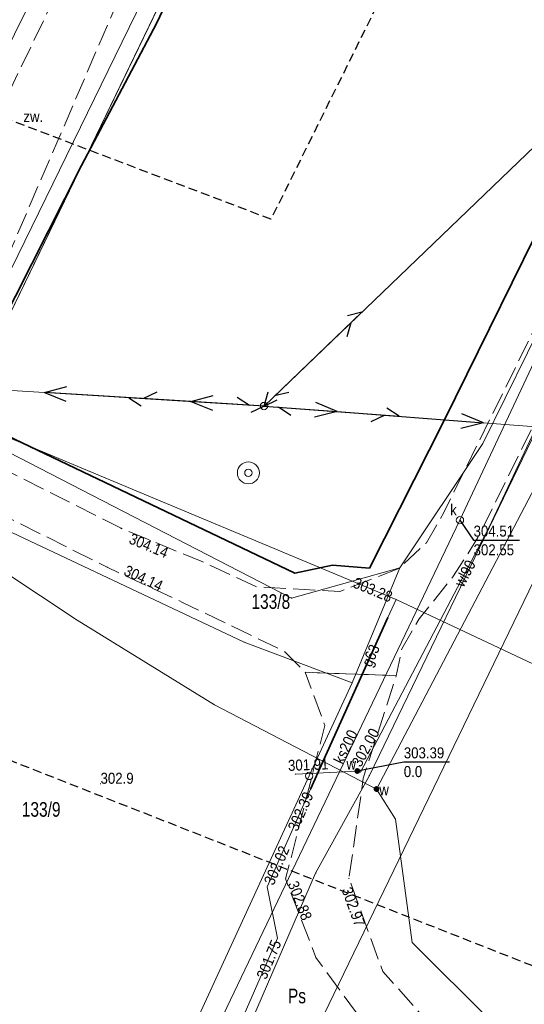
# Model space of a CAD drawing. Header units: metres. Extents: x 7423100 to 7429434, y 5527887 to 5533362.
# Tile 14 of 43: x 7427041 to 7427076, y 5531310 to 5531377. Entities that reach past the tile are written whole.
import ezdxf
from ezdxf.enums import TextEntityAlignment as Align

# ---------------------------------------------------------------- set-up
doc = ezdxf.new("R2010")
doc.units = ezdxf.units.M
doc.header["$MEASUREMENT"] = 0
for name, pattern in [('1.5_0.5', [2, 1.5, -0.5]), ('2', [0.9, 0.6, -0.3]), ('219-500', [0]), ('suep_nn_500', [0]), ('sutp_500', [0])]:
    doc.linetypes.add(name, pattern=pattern)
doc.layers.get('0').update_dxf_attribs({"color": 2, "linetype": 'CONTINUOUS', "lineweight": 5})
for name, color, linetype in [('202-punkt graniczny', 7, 'CONTINUOUS'), ('203-punkt graniczny', 7, 'CONTINUOUS'), ('210-oznaczenie konturu użytku gruntowego', 7, 'CONTINUOUS'), ('211-numer działki ewidencyjnej', 7, 'CONTINUOUS'), ('217-kontur klasyfikacyjny', 7, 'CONTINUOUS'), ('218-kontur użytku gruntowego', 7, 'CONTINUOUS'), ('219-działka ewidencyjna', 7, 'CONTINUOUS'), ('jezdnia', 7, 'CONTINUOUS'), ('obszar utwardzony', 7, 'CONTINUOUS'), ('obszar utwardzony-Atr17', 7, 'CONTINUOUS'), ('obudowa ochronna przewodu', 7, 'CONTINUOUS'), ('ogrodzenie trwałe', 7, 'CONTINUOUS'), ('pikieta naturalna', 7, 'CONTINUOUS'), ('pikieta naturalna-Atr2', 7, 'CONTINUOUS'), ('pikieta sztuczna', 7, 'CONTINUOUS'), ('pikieta sztuczna-Atr2', 7, 'CONTINUOUS'), ('przewód elektroenergetyczny niskiego napięcia', 7, 'CONTINUOUS'), ('przewód gazowy', 7, 'CONTINUOUS'), ('przewód gazowy-Atr1', 7, 'CONTINUOUS'), ('przewód kanalizacyjny', 7, 'CONTINUOUS'), ('przewód kanalizacyjny-Atr1', 7, 'CONTINUOUS'), ('przewód telekomunikacyjny napowietrzny', 7, 'CONTINUOUS'), ('przewód wodociągowy', 7, 'CONTINUOUS'), ('przewód wodociągowy-Atr1', 7, 'CONTINUOUS'), ('rzedna', 7, 'CONTINUOUS'), ('rzedna-Atr2', 7, 'CONTINUOUS'), ('rzedna-Atr3', 7, 'CONTINUOUS'), ('studnia kanalizacyjna', 7, 'CONTINUOUS'), ('studnia kanalizacyjna-Atr17', 7, 'CONTINUOUS'), ('studnia zwykła', 7, 'CONTINUOUS'), ('słup przewodów napowietrznych', 7, 'CONTINUOUS'), ('Zakres', 7, 'CONTINUOUS'), ('zasuwa lub zawór', 7, 'CONTINUOUS'), ('zasuwa lub zawór-Atr17', 7, 'CONTINUOUS')]:
    doc.layers.add(name, color=color, linetype=linetype)
doc.styles.get("Standard").update_dxf_attribs({"font": 'Working1250.shx', "width": 0.75})
doc.linetypes.add('902-500', pattern='A,3.75,0,[1,ksztalty.shx,S=0.5,R=0,X=0,Y=0],3.75', length=7.5)

# ---------------------------------------------------------------- blocks, each defined once
blk = doc.blocks.new('202')
at = {"color": 0, "linetype": 'Continuous', "lineweight": 0}
blk.add_circle((0, 0), 0.25, dxfattribs=at)
blk = doc.blocks.new('203')
at = {"linetype": 'Continuous', "lineweight": 0}
h = blk.add_hatch(color=0, dxfattribs=at)
edge = h.paths.add_edge_path()
edge.add_arc((0, 0), 0.045, 0, 360)
blk = doc.blocks.new('US25')
at = {"linetype": 'Continuous', "lineweight": 0}
h = blk.add_hatch(color=0, dxfattribs=at)
edge = h.paths.add_edge_path()
edge.add_arc((0, 0), 0.2, 0, 360)
blk = doc.blocks.new('PW01')
at = {"linetype": 'Continuous', "lineweight": 13}
h = blk.add_hatch(color=0, dxfattribs=at)
edge = h.paths.add_edge_path()
edge.add_arc((0, 0), 0.045, 0, 360)
blk = doc.blocks.new('US15')
at = {"color": 0, "linetype": 'Continuous', "lineweight": 13}
blk.add_circle((0, 0), 0.25, dxfattribs=at)
blk = doc.blocks.new('SUTP')
at = {"color": 0, "linetype": 'Continuous'}
for p, q in [((0, 0), (0.866, 0.5)), ((0, 0), (9.232, 0)), ((1.866, -0.5), (1, 0)), ((7.366, -0.5), (8.232, 0)), ((9.232, 0), (8.366, 0.5))]:
    blk.add_line(p, q, dxfattribs=at)
blk = doc.blocks.new('SUEP1')
at = {"color": 0, "linetype": 'Continuous'}
for p, q in [((0, 0), (5, 0)), ((5, 0), (3.5, 0.5)), ((5, 0), (3.5, -0.5)), ((5, 0), (15, 0)), ((15, 0), (13.5, 0.5)), ((15, 0), (13.5, -0.5))]:
    blk.add_line(p, q, dxfattribs=at)
blk = doc.blocks.new('US13')
at = {"color": 0, "linetype": 'Continuous', "lineweight": 13}
for radius in [0.75, 0.25]:
    blk.add_circle((0, 0), radius, dxfattribs=at)

msp = doc.modelspace()

# ---------------------------------------------------------------- linework, layer by layer
at = {"layer": '217-kontur klasyfikacyjny', "color": 92, "linetype": 'Continuous', "lineweight": 18, "flags": 128}
for points in [[(7427072.89, 5531348.26), (7427104.87, 5531413.22)], [(7427060.67, 5531398.56), (7427036.96, 5531349.51)], [(7427029.46, 5531352.89), (7427046.68, 5531387.83)], [(7427080.42, 5531357.19), (7427075.59, 5531347.2)], [(7427060.34, 5531305.74), (7427082.84, 5531352.29)], [(7427082.84, 5531352.29), (7427060.34, 5531305.74)], [(7427067.24, 5531339.78), (7427072.89, 5531348.26)], [(7427075.59, 5531347.2), (7427065.15, 5531325.6)], [(7427063.97, 5531331.93), (7427067.24, 5531339.78)], [(7427061.05, 5531325.57), (7427063.97, 5531331.93)], [(7427043.03, 5531286.36), (7427061.05, 5531325.57)], [(7427065.15, 5531325.6), (7427061.49, 5531318.94)], [(7427061.49, 5531318.94), (7427056.39, 5531307.16)]]:
    msp.add_lwpolyline(points, dxfattribs=at)
at = {"layer": '218-kontur użytku gruntowego', "color": 3, "linetype": 'Continuous', "lineweight": 18, "flags": 128}
for points in [[(7427072.89, 5531348.26), (7427104.87, 5531413.22)], [(7427104.87, 5531413.22), (7427072.89, 5531348.26)], [(7427036.96, 5531349.51), (7427060.67, 5531398.56)], [(7427060.67, 5531398.56), (7427036.96, 5531349.51)], [(7427046.68, 5531387.83), (7427029.46, 5531352.89)], [(7427029.46, 5531352.89), (7427046.68, 5531387.83)], [(7427080.42, 5531357.19), (7427075.59, 5531347.2)], [(7427075.59, 5531347.2), (7427080.42, 5531357.19)], [(7427060.34, 5531305.74), (7427082.84, 5531352.29)], [(7427082.84, 5531352.29), (7427060.34, 5531305.74)], [(7427067.24, 5531339.78), (7427072.89, 5531348.26)], [(7427072.89, 5531348.26), (7427067.24, 5531339.78)], [(7427075.59, 5531347.2), (7427065.15, 5531325.6)], [(7427065.15, 5531325.6), (7427075.59, 5531347.2)], [(7427063.97, 5531331.93), (7427067.24, 5531339.78)], [(7427067.24, 5531339.78), (7427063.97, 5531331.93)], [(7427061.05, 5531325.57), (7427063.97, 5531331.93)], [(7427063.97, 5531331.93), (7427061.05, 5531325.57)], [(7427043.03, 5531286.36), (7427061.05, 5531325.57)], [(7427061.05, 5531325.57), (7427043.03, 5531286.36)], [(7427065.15, 5531325.6), (7427061.49, 5531318.94)], [(7427061.49, 5531318.94), (7427065.15, 5531325.6)], [(7427061.49, 5531318.94), (7427056.39, 5531307.16)], [(7427056.39, 5531307.16), (7427061.49, 5531318.94)]]:
    msp.add_lwpolyline(points, dxfattribs=at)
at = {"layer": '219-działka ewidencyjna', "color": 7, "linetype": '219-500', "lineweight": 18, "flags": 128}
for points in [[(7427036.96, 5531349.51), (7427074.59, 5531427.35)], [(7427072.89, 5531348.26), (7427104.87, 5531413.22)], [(7427080.42, 5531357.19), (7427075.59, 5531347.2)], [(7427036.96, 5531349.51), (7427059.85, 5531337.71)], [(7427067.24, 5531339.78), (7427072.89, 5531348.26)], [(7427075.59, 5531347.2), (7427065.15, 5531325.6)], [(7427038.35, 5531343.31), (7427056.62, 5531334.7)], [(7427067.24, 5531339.78), (7427059.85, 5531337.71)], [(7427063.97, 5531331.93), (7427067.24, 5531339.78)], [(7427063.97, 5531331.93), (7427056.62, 5531334.7)], [(7427061.05, 5531325.57), (7427063.97, 5531331.93)], [(7427043.03, 5531286.36), (7427061.05, 5531325.57)], [(7427065.15, 5531325.6), (7427061.49, 5531318.94)], [(7427061.49, 5531318.94), (7427056.39, 5531307.16)]]:
    msp.add_lwpolyline(points, dxfattribs=at)
at = {"layer": 'jezdnia', "color": 7, "linetype": '1.5_0.5', "lineweight": 18, "flags": 128}
for points in [[(7427308.46, 5531660.6), (7427305.81, 5531657.73), (7427302.93, 5531656.31), (7427299.71, 5531655.52), (7427296.34, 5531655.69), (7427293.05, 5531656.35), (7427290.31, 5531657.56), (7427287.69, 5531658.96), (7427284, 5531661.29), (7427279.96, 5531664.33), (7427269.3, 5531673.32), (7427265.41, 5531676.44), (7427260.71, 5531679.7), (7427255.07, 5531681.64), (7427251.2, 5531682.23), (7427249.64, 5531682.09), (7427244.51, 5531681.38), (7427239.63, 5531679.94), (7427233.86, 5531677.38), (7427228.53, 5531674.32), (7427221.66, 5531668.88), (7427217.2, 5531665.35), (7427212.13, 5531659.94), (7427209.28, 5531655.52), (7427206.34, 5531649.12), (7427205.61, 5531647.19), (7427204.61, 5531643.99), (7427204.52, 5531643.2), (7427203.06, 5531635.76), (7427200.8, 5531624.91), (7427199.89, 5531621.07), (7427198.94, 5531617.57), (7427197.98, 5531613.93), (7427196.92, 5531610.17), (7427195.99, 5531607.16), (7427194.93, 5531603.97), (7427194.44, 5531602.83), (7427194.18, 5531602.09), (7427192.76, 5531598.41), (7427187.78, 5531586.91), (7427187.44, 5531586.39), (7427185.94, 5531582.9), (7427180.49, 5531571.11), (7427172.64, 5531553.48), (7427162.39, 5531533.03), (7427157.36, 5531524.38), (7427152.88, 5531516.83), (7427150.15, 5531512.08), (7427147.32, 5531507.03), (7427145.14, 5531502.96), (7427142.63, 5531497.97), (7427140.66, 5531494.08), (7427136.49, 5531485.27), (7427134.2, 5531480.75), (7427130.56, 5531481.5), (7427128.14, 5531481.2), (7427126, 5531476.17), (7427127.51, 5531474.28), (7427128.64, 5531473.55), (7427129.42, 5531472.77), (7427129.92, 5531472.07), (7427130.14, 5531471.38), (7427127.97, 5531466.05), (7427126.21, 5531461.6), (7427124.05, 5531456.42), (7427121.96, 5531451.3), (7427119.93, 5531446.59), (7427115.33, 5531435.8), (7427113.28, 5531431.28), (7427110.58, 5531425.67), (7427108.37, 5531421.14), (7427107.45, 5531419.5), (7427105.8, 5531416.31), (7427103.7, 5531412.43), (7427101.5, 5531408.62), (7427097.66, 5531401.8), (7427096.13, 5531398.9), (7427094.93, 5531396.6), (7427092.97, 5531392.54), (7427089.43, 5531384.88), (7427084.23, 5531373.43), (7427076.28, 5531355.82), (7427070.21, 5531343.5), (7427069.04, 5531341.47), (7427067.17, 5531339.72), (7427063.14, 5531338.16), (7427057.49, 5531338.47), (7427053.68, 5531340.22), (7427048.22, 5531342.47), (7427036.6, 5531348.35), (7427028.49, 5531352.44), (7427025.25, 5531353.92), (7427020.75, 5531355.96), (7427017.88, 5531357.17), (7427015.72, 5531358.1), (7427013.84, 5531358.88), (7427007.22, 5531361.47), (7427001.57, 5531363.55), (7427000.1, 5531364.08), (7426991.21, 5531366.79), (7426984.05, 5531369.03), (7426983, 5531369.38), (7426978.59, 5531371.18), (7426978.01, 5531371.36), (7426976.18, 5531372.48), (7426975.47, 5531372.88), (7426974.41, 5531373.7), (7426972.59, 5531375.63), (7426971.24, 5531378.66), (7426971.39, 5531383.67), (7426972.46, 5531388.05), (7426968.16, 5531383.93), (7426964.82, 5531381.84), (7426962.06, 5531380.9), (7426965.41, 5531378.95), (7426967.9, 5531376.19), (7426968.43, 5531375.45), (7426971.95, 5531371.57), (7426972.57, 5531370.82), (7426973.78, 5531370.41), (7426975.16, 5531369.51), (7426976.86, 5531368.75), (7426979.57, 5531367.58), (7426981.78, 5531366.8), (7426983.19, 5531366.27), (7426988.05, 5531364.76), (7426993.22, 5531362.92), (7426994.19, 5531362.95), (7426996.24, 5531362.29), (7426999.27, 5531361.38), (7427008.56, 5531357.95), (7427014.54, 5531355.6), (7427016.75, 5531354.75), (7427017.66, 5531354.48), (7427024.16, 5531351.44), (7427027.29, 5531349.82), (7427047.27, 5531339.81), (7427052.42, 5531337.41), (7427059.33, 5531334.09), (7427060.78, 5531332.65), (7427066.98, 5531332.41), (7427067.36, 5531334.25), (7427068.54, 5531336.29), (7427070.85, 5531339.16), (7427072.56, 5531341.83), (7427078.96, 5531354.77), (7427080.17, 5531357.72), (7427083.88, 5531365.68), (7427084.83, 5531365.65), (7427085.49, 5531367.25), (7427084.74, 5531367.59), (7427086.78, 5531372.46), (7427091.58, 5531382.95), (7427096.17, 5531392.82), (7427097.61, 5531395.73), (7427098.93, 5531398.28), (7427101.04, 5531402.2), (7427103.16, 5531405.83), (7427104.96, 5531409.1), (7427107.84, 5531414.34), (7427110.24, 5531418.77), (7427112.27, 5531422.76), (7427114.22, 5531426.9), (7427115.87, 5531430.34), (7427118.9, 5531436.92), (7427122.23, 5531444.66), (7427123.9, 5531448.81), (7427126.06, 5531454.05), (7427128.34, 5531459.68), (7427131.51, 5531467.17), (7427134.72, 5531474.84), (7427137.6, 5531481.44), (7427140.37, 5531487.35), (7427143.24, 5531493.32), (7427145.27, 5531497.19), (7427147.92, 5531502.21), (7427151.38, 5531508.48), (7427154.9, 5531514.85), (7427160.26, 5531524), (7427164.47, 5531531.2), (7427175.14, 5531552.44), (7427183.24, 5531570.25), (7427190.06, 5531585.05), (7427192.19, 5531589.83), (7427195.24, 5531597.15), (7427196.6, 5531600.35), (7427197.49, 5531602.72), (7427198.5, 5531605.8), (7427200.52, 5531612.4), (7427201.66, 5531616.49), (7427202.47, 5531619.63), (7427203.46, 5531623.87), (7427204.96, 5531630.81), (7427205.59, 5531634.15), (7427206.39, 5531638.2), (7427207.14, 5531641.77), (7427207.73, 5531644.09), (7427209.75, 5531649.89), (7427212.14, 5531655), (7427215.28, 5531659.5), (7427219.51, 5531663.85), (7427223.35, 5531667.16), (7427226.58, 5531669.64), (7427230.9, 5531672.83), (7427235.96, 5531675.6), (7427241.95, 5531677.81), (7427246.95, 5531679.04), (7427250.9, 5531679.41), (7427254.02, 5531679.12), (7427257.74, 5531678.05), (7427261.75, 5531675.74), (7427268.82, 5531670.12), (7427275.34, 5531664.55), (7427280.67, 5531660.15), (7427286.16, 5531656.53), (7427291.7, 5531653.7), (7427297.22, 5531652.08), (7427301.86, 5531651.95), (7427307.18, 5531653.28), (7427310.17, 5531656.96), (7427311.78, 5531661.05), (7427314.19, 5531667.2), (7427322.25, 5531690.19), (7427336.63, 5531732.23), (7427342.29, 5531749.99), (7427344.96, 5531758.25), (7427347.88, 5531766.63), (7427357.66, 5531792.78), (7427362.71, 5531805.75), (7427359.73, 5531805.92), (7427355.16, 5531794.07), (7427353.4, 5531789.57), (7427350.1, 5531781.01), (7427345.43, 5531768.03), (7427339.13, 5531749.25), (7427332.38, 5531728.45), (7427328.43, 5531716.76), (7427319.66, 5531691.02), (7427311.45, 5531667.98)], [(7427105.88, 5531283.58), (7427107.89, 5531285.51), (7427094.85, 5531292.98), (7427085.52, 5531298.64), (7427084.42, 5531301.42), (7427084.91, 5531304.21), (7427088.73, 5531313.61), (7427091.27, 5531319), (7427098.31, 5531333.98), (7427101.48, 5531341.26), (7427106.74, 5531349.98), (7427110.69, 5531355.74), (7427111.5, 5531355.92), (7427112.49, 5531355.32), (7427115.87, 5531361.12), (7427115.43, 5531361.28), (7427113.69, 5531358.75), (7427113.33, 5531359.03), (7427114.91, 5531361.51), (7427114.8, 5531361.74), (7427115.15, 5531362.37), (7427107.76, 5531366.29), (7427105.71, 5531361.78), (7427107.1, 5531361.07), (7427104.04, 5531353.49), (7427103, 5531350.66), (7427102.18, 5531348.55), (7427098.04, 5531339.64), (7427094.06, 5531331.06), (7427088.45, 5531319.76), (7427083.56, 5531308.58), (7427082.37, 5531306.07), (7427080.93, 5531304), (7427078.73, 5531303.06), (7427076.81, 5531303.39), (7427073.69, 5531304.94), (7427070.76, 5531306.97), (7427066.06, 5531312.24), (7427063.76, 5531318.58), (7427064.74, 5531325.43), (7427066.98, 5531332.41), (7427060.78, 5531332.65), (7427062.12, 5531329.02), (7427059.44, 5531318.55), (7427061.51, 5531313.19), (7427064.2, 5531309.5), (7427068.71, 5531305.1), (7427084.51, 5531295.43), (7427093.32, 5531290.79), (7427098.34, 5531287.91)]]:
    msp.add_lwpolyline(points, close=True, dxfattribs=at)
at = {"layer": 'obszar utwardzony', "color": 7, "linetype": '1.5_0.5', "lineweight": 18, "flags": 128}
msp.add_lwpolyline([(7427033.06, 5531356.56), (7427033.99, 5531356.12), (7427037.64, 5531354.37), (7427050.86, 5531385.08), (7427053.22, 5531392.94), (7427047.02, 5531395.97), (7427046.05, 5531393.99), (7427047.71, 5531387.07)], close=True, dxfattribs=at)
at = {"layer": 'obudowa ochronna przewodu', "color": 52, "linetype": 'Continuous', "lineweight": 35, "flags": 128}
msp.add_lwpolyline([(7427066.41, 5531336.39), (7427061.14, 5531324.68)], dxfattribs=at)
at = {"layer": 'ogrodzenie trwałe', "color": 7, "linetype": '902-500', "lineweight": 35, "flags": 128}
for points in [[(7427070.25, 5531349.83), (7427082.61, 5531374.94), (7427086.28, 5531382.61), (7427093.51, 5531396.85), (7427104.2, 5531418.49), (7427074.75, 5531427.54), (7427050.64, 5531376.92), (7427045.53, 5531367.22)], [(7427070.25, 5531349.83), (7427065.15, 5531339.76), (7427062.63, 5531339.95), (7427060.06, 5531339.41), (7427037.32, 5531350.27), (7427038.75, 5531353.85), (7427045.53, 5531367.22)]]:
    msp.add_lwpolyline(points, dxfattribs=at)
at = {"layer": 'przewód elektroenergetyczny niskiego napięcia', "color": 1, "linetype": 'suep_nn_500', "lineweight": 18, "flags": 128}
for points in [[(7427057.97, 5531350.81), (7427018.06, 5531353.28)], [(7427100.71, 5531347.55), (7427057.97, 5531350.81)]]:
    msp.add_lwpolyline(points, dxfattribs=at)
at = {"layer": 'przewód gazowy', "color": 52, "linetype": 'Continuous', "lineweight": 18, "flags": 128}
for points in [[(7427055.88, 5531398.36), (7427058.37, 5531396.31), (7427053.51, 5531386.34), (7427036.9, 5531352.37), (7427019.82, 5531359.4), (7427019.09, 5531357.94), (7427018.84, 5531357.96)], [(7427135.95, 5531310.23), (7427123.06, 5531316.49), (7427089.14, 5531327.17), (7427066.98, 5531337.61), (7427037.58, 5531349.89), (7427021.97, 5531356.83), (7427019.16, 5531358.61), (7427018.89, 5531358.71), (7427002.16, 5531365.53), (7426975.49, 5531376.82)], [(7426997.81, 5531194.96), (7426998.21, 5531195.83), (7427000.78, 5531201.08), (7427001.16, 5531201.2), (7427003.05, 5531200.37), (7427003.46, 5531200.59), (7427011.01, 5531215.44), (7427019.06, 5531231.68), (7427021.68, 5531236.94), (7427027.04, 5531247.57), (7427032.16, 5531257.81), (7427038.64, 5531270.61), (7427043.21, 5531279.73), (7427045.59, 5531284.54), (7427048.76, 5531291.71), (7427053.48, 5531302.12), (7427058.89, 5531314.5), (7427058.18, 5531318), (7427061.14, 5531324.68), (7427066.41, 5531336.39), (7427066.98, 5531337.61)]]:
    msp.add_lwpolyline(points, dxfattribs=at)
at = {"layer": 'przewód kanalizacyjny', "color": 34, "linetype": 'Continuous', "lineweight": 18, "flags": 128}
msp.add_lwpolyline([(7427088.06, 5531378.7), (7427071.33, 5531343.02), (7427054.44, 5531307.68)], dxfattribs=at)
at = {"layer": 'przewód telekomunikacyjny napowietrzny', "color": 30, "linetype": 'sutp_500', "lineweight": 18, "flags": 128}
for points in [[(7427057.97, 5531350.81), (7427083.39, 5531375.23)], [(7427018.06, 5531353.28), (7427057.97, 5531350.81)], [(7427057.97, 5531350.81), (7427100.71, 5531347.55)]]:
    msp.add_lwpolyline(points, dxfattribs=at)
at = {"layer": 'przewód wodociągowy', "color": 5, "linetype": 'Continuous', "lineweight": 18, "flags": 128}
for points in [[(7427060.11, 5531325.7), (7427064.34, 5531325.9), (7427064.54, 5531325.83), (7427073.31, 5531342.5), (7427083.29, 5531363.75), (7427098.13, 5531395.94), (7427106.65, 5531410.78), (7427113.45, 5531415.41), (7427122.79, 5531435.76), (7427131.33, 5531456.79), (7427139.06, 5531475.49), (7427146.87, 5531492.62), (7427155.64, 5531508.47), (7427162.93, 5531521.65)], [(7427091.35, 5531374.48), (7427090.44, 5531375.34), (7427089.44, 5531374.46), (7427083.18, 5531358.12), (7427065.64, 5531324.68)], [(7427084.74, 5531302.4), (7427073.47, 5531308.81), (7427068.06, 5531314.21), (7427066.93, 5531322.62), (7427065.64, 5531324.68), (7427054.6, 5531330.43), (7427045.23, 5531336.21), (7427037.7, 5531341.19), (7427035, 5531342.22), (7427030.98, 5531343.7), (7427027.09, 5531346.1), (7427022.38, 5531347.55), (7427019.31, 5531348.96), (7426999.84, 5531356.95), (7426990.25, 5531360.96), (7426976.55, 5531365.74), (7426975.51, 5531366.1), (7426973.87, 5531366.23), (7426972.71, 5531365.56), (7426960.06, 5531373.27), (7426942.29, 5531370.23), (7426934.96, 5531368.42)]]:
    msp.add_lwpolyline(points, dxfattribs=at)
at = {"layer": 'rzedna-Atr2', "color": 7, "flags": 128}
for points in [[(7427071.33, 5531343.02), (7427072.26, 5531341.67), (7427075.401, 5531341.67)], [(7427064.33, 5531325.91), (7427067.5, 5531326.54), (7427070.609, 5531326.54)]]:
    msp.add_lwpolyline(points, dxfattribs=at)
at = {"layer": 'Zakres', "color": 5, "linetype": '2', "lineweight": 25, "flags": 128}
msp.add_lwpolyline([(7426959.38, 5531401.23), (7426948.65, 5531362.84), (7427076.43, 5531312.57), (7427157, 5531483.53), (7427190.02, 5531545.05), (7427239.38, 5531662.97), (7427324.36, 5531629.44), (7427397.03, 5531854.21), (7427374.95, 5531881.96), (7427338.01, 5531781.64), (7427302.42, 5531678.62), (7427257.54, 5531705.99), (7427227.1, 5531692.99), (7427201.24, 5531668.44), (7427178.8, 5531606.23), (7427058.44, 5531363.55)], close=True, dxfattribs=at)

# ---------------------------------------------------------------- block references
at = {"layer": '202-punkt graniczny', "color": 7, "linetype": 'Continuous', "lineweight": 18}
msp.add_blockref('202', (7427061.05, 5531325.57), dxfattribs=at)
at = {"layer": '203-punkt graniczny', "color": 7, "linetype": 'Continuous', "lineweight": 18}
for p in [(7427072.89, 5531348.26), (7427075.59, 5531347.2), (7427067.24, 5531339.78), (7427059.85, 5531337.71), (7427056.62, 5531334.7), (7427063.97, 5531331.93), (7427065.15, 5531325.6), (7427061.49, 5531318.94)]:
    msp.add_blockref('203', p, dxfattribs=at)
at = {"layer": 'pikieta naturalna', "color": 7, "linetype": 'Continuous', "lineweight": 13}
msp.add_blockref('PW01', (7427046.82, 5531325.04), dxfattribs=at)
at = {"layer": 'pikieta sztuczna', "color": 7, "linetype": 'Continuous', "lineweight": 13}
for p in [(7427048.22, 5531342.47), (7427047.27, 5531339.81), (7427059.44, 5531318.55), (7427063.76, 5531318.58)]:
    msp.add_blockref('PW01', p, dxfattribs=at)
at = {"layer": 'przewód elektroenergetyczny niskiego napięcia', "color": 1, "linetype": 'Continuous', "lineweight": 18}
for rotation in [176.459, 355.638]:
    msp.add_blockref('SUEP1', (7427057.97, 5531350.81), dxfattribs=dict(at, rotation=rotation))
at = {"layer": 'przewód telekomunikacyjny napowietrzny', "color": 30, "linetype": 'Continuous', "lineweight": 18}
for rotation in [43.851, 176.459, 355.638]:
    msp.add_blockref('SUTP', (7427057.97, 5531350.81), dxfattribs=dict(at, rotation=rotation))
at = {"layer": 'rzedna', "color": 34, "linetype": 'Continuous', "lineweight": 18}
msp.add_blockref('PW01', (7427071.33, 5531343.02), dxfattribs=at)
at = {"layer": 'rzedna', "color": 52, "linetype": 'Continuous', "lineweight": 18}
for p in [(7427066.98, 5531337.61), (7427066.41, 5531336.39), (7427058.18, 5531318), (7427058.89, 5531314.5)]:
    msp.add_blockref('PW01', p, dxfattribs=at)
at = {"layer": 'rzedna', "color": 5, "linetype": 'Continuous', "lineweight": 18}
for p in [(7427060.11, 5531325.7), (7427064.33, 5531325.91), (7427064.34, 5531325.9)]:
    msp.add_blockref('PW01', p, dxfattribs=at)
at = {"layer": 'rzedna', "color": 52, "linetype": 'Continuous', "lineweight": 35}
msp.add_blockref('PW01', (7427061.14, 5531324.68), dxfattribs=at)
at = {"layer": 'studnia kanalizacyjna', "color": 34, "linetype": 'Continuous', "lineweight": 18}
msp.add_blockref('US15', (7427071.33, 5531343.02), dxfattribs=at)
at = {"layer": 'studnia zwykła', "color": 5, "linetype": 'Continuous', "lineweight": 18}
msp.add_blockref('US13', (7427056.9, 5531346.25), dxfattribs=at)
at = {"layer": 'słup przewodów napowietrznych', "color": 7, "linetype": 'Continuous', "lineweight": 18}
msp.add_blockref('US15', (7427057.97, 5531350.81), dxfattribs=at)
at = {"layer": 'zasuwa lub zawór', "color": 5, "linetype": 'Continuous', "lineweight": 18}
msp.add_blockref('US25', (7427064.33, 5531325.91), dxfattribs=at)
at = {"layer": 'zasuwa lub zawór', "color": 5, "linetype": 'Continuous', "lineweight": 18, "rotation": 62.322}
msp.add_blockref('US25', (7427065.64, 5531324.68), dxfattribs=at)

# ---------------------------------------------------------------- texts
at = {"layer": '210-oznaczenie konturu użytku gruntowego', "color": 3, "linetype": 'Continuous', "lineweight": 18, "width": 0.79}
msp.add_text('Ps', height=1, dxfattribs=at).set_placement((7427059.6, 5531310.06))
at = {"layer": '211-numer działki ewidencyjnej', "color": 7, "linetype": 'Continuous', "lineweight": 18, "width": 0.79}
for s, p in [('133/8', (7427057.11, 5531336.97)), ('133/9', (7427041.45, 5531322.79))]:
    msp.add_text(s, height=1, dxfattribs=at).set_placement(p)
at = {"layer": 'obszar utwardzony-Atr17', "color": 7, "width": 0.9}
msp.add_text('zw.', height=0.75, dxfattribs=at).set_placement((7427041.56, 5531370.19))
at = {"layer": 'pikieta naturalna-Atr2', "color": 7, "width": 0.9}
msp.add_text('302.9', height=0.75, dxfattribs=at).set_placement((7427046.82, 5531325.04))
at = {"layer": 'pikieta sztuczna-Atr2', "color": 7, "width": 0.9}
for s, rotation, p in [('304.14', 337.604, (7427048.98, 5531342.16)), ('302.97', 289.939, (7427063.95, 5531318.07))]:
    msp.add_text(s, height=0.75, rotation=rotation, dxfattribs=at).set_placement(p, align=Align.TOP_LEFT)
for s, rotation, p in [('304.14', 335.013, (7427048.34, 5531339.31)), ('302.88', 291.116, (7427059.57, 5531318.22))]:
    msp.add_text(s, height=0.75, rotation=rotation, dxfattribs=at).set_placement(p)
at = {"layer": 'przewód gazowy-Atr1', "color": 40, "width": 0.9}
msp.add_text('g63', height=0.75, rotation=65.77, dxfattribs=at).set_placement((7427064.93, 5531333.1), align=Align.MIDDLE_LEFT)
at = {"layer": 'przewód kanalizacyjny-Atr1', "color": 34, "width": 0.9}
msp.add_text('ks200', height=0.75, rotation=64.455, dxfattribs=at).set_placement((7427063.35, 5531326.31))
at = {"layer": 'przewód wodociągowy-Atr1', "color": 5, "width": 0.9}
msp.add_text('wl90', height=0.75, rotation=62.251, dxfattribs=at).set_placement((7427071.24, 5531338.57), align=Align.MIDDLE_LEFT)
at = {"layer": 'rzedna-Atr2', "color": 34, "width": 0.9}
msp.add_text('304.51', height=0.75, dxfattribs=at).set_placement((7427072.26, 5531341.678), align=Align.BOTTOM_LEFT)
at = {"layer": 'rzedna-Atr2', "color": 40, "width": 0.9}
for s, rotation, p in [('303.28', 337.33, (7427064.12, 5531338.81)), ('302.39', 66.101, (7427059.9, 5531321.89)), ('302.02', 66.101, (7427058.27, 5531318.21)), ('301.75', 67.527, (7427057.77, 5531311.78))]:
    msp.add_text(s, height=0.75, rotation=rotation, dxfattribs=at).set_placement(p, align=Align.MIDDLE_LEFT)
at = {"layer": 'rzedna-Atr2', "color": 5, "width": 0.9}
for s, rotation, p in [('302.00', 61.886, (7427064.57, 5531326.12)), ('301.91', 2.364, (7427059.62, 5531325.91))]:
    msp.add_text(s, height=0.75, rotation=rotation, dxfattribs=at).set_placement(p)
msp.add_text('303.39', height=0.75, dxfattribs=at).set_placement((7427067.5, 5531326.548), align=Align.BOTTOM_LEFT)
at = {"layer": 'rzedna-Atr3', "color": 34, "width": 0.9}
msp.add_text('302.55', height=0.75, dxfattribs=at).set_placement((7427072.26, 5531340.402), align=Align.BOTTOM_LEFT)
at = {"layer": 'rzedna-Atr3', "color": 5, "width": 0.9}
msp.add_text('0.0', height=0.75, dxfattribs=at).set_placement((7427067.5, 5531325.272), align=Align.BOTTOM_LEFT)
at = {"layer": 'studnia kanalizacyjna-Atr17', "color": 34, "width": 0.9}
msp.add_text('k', height=0.75, dxfattribs=at).set_placement((7427070.66, 5531343.35))
at = {"layer": 'zasuwa lub zawór-Atr17', "color": 5, "width": 0.9}
for p in [(7427063.59, 5531326.01), (7427065.83, 5531324.26)]:
    msp.add_text('w', height=0.75, dxfattribs=at).set_placement(p)

doc.saveas('drawing.dxf')
